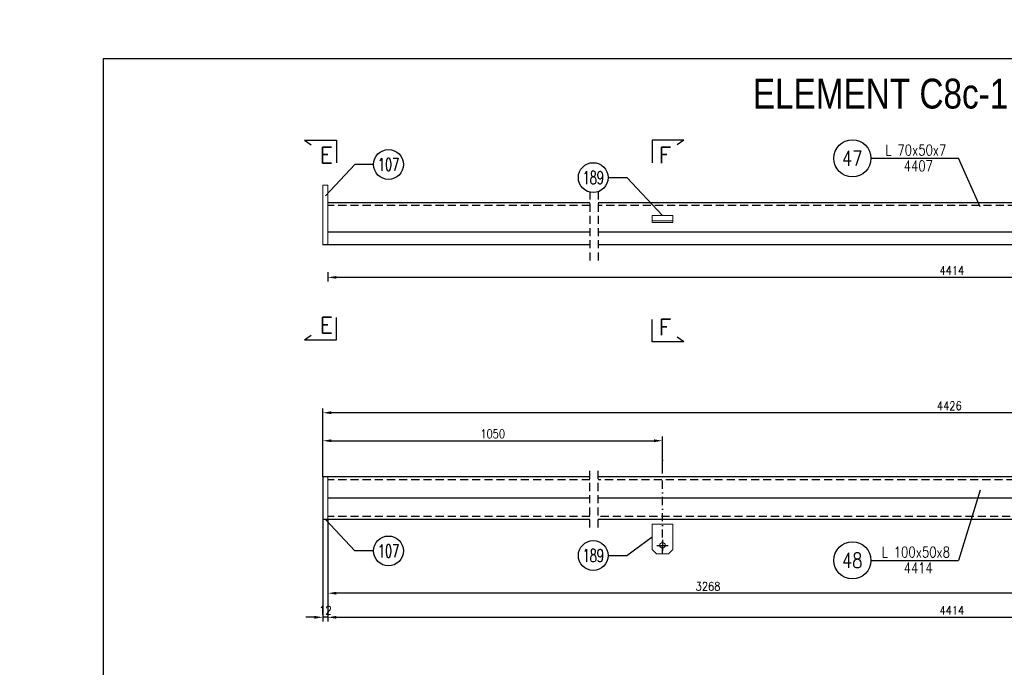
# Model space of a CAD drawing. Header units: millimetres. Extents: x -34919 to 306996, y -293018 to -145733.
# Tile 231 of 256: x 92797 to 95109, y -194610 to -193091. Entities that reach past the tile are written whole.
import ezdxf
from ezdxf.enums import TextEntityAlignment as Align

# ---------------------------------------------------------------- set-up
doc = ezdxf.new("R2010")
doc.units = ezdxf.units.MM
doc.header["$LTSCALE"] = 3
doc.linetypes.add('DASHDOT', pattern=[25.4, 12.7, -6.35, 0, -6.35])
doc.linetypes.add('HIDDEN', pattern=[9.525, 6.35, -3.175])
for name, color, linetype in [('0_18', 4, 'Continuous'), ('1_Słupy', 1, 'Continuous'), ('CIENKA', 4, 'Continuous'), ('K-wypełnienia', 8, 'Continuous'), ('PROFILE', 2, 'Continuous'), ('Prz', 5, 'Continuous'), ('slupki', 7, 'Continuous'), ('stezenia', 4, 'Continuous')]:
    doc.layers.add(name, color=color, linetype=linetype)
doc.layers.add('OPISY', color=2, linetype='Continuous', lineweight=13)
doc.layers.add('SIATKA', color=5, linetype='Continuous', lineweight=18)
doc.styles.add('ARIAL', font='arial.ttf', dxfattribs={"width": 0.7, "height": 300})
doc.styles.add('NOVE3', font='romans.shx', dxfattribs={"width": 0.7})
doc.styles.add('R20', font='romans.shx', dxfattribs={"width": 0.85})
doc.styles.add('R50', font='romans.shx', dxfattribs={"width": 0.85, "height": 50})
doc.styles.add('ROMANS', font='romans.shx')
doc.styles.add('WYMIARY', font='ROMANS.shx', dxfattribs={"width": 0.75, "oblique": 15})
doc.dimstyles.new('Skala 1_10', dxfattribs={"dimscale": 10, "dimtxt": 2, "dimasz": 2, "dimexe": 1, "dimexo": 0, "dimtad": 1, "dimdec": 0, "dimdsep": 46, "dimtxsty": 'R20', "dimcen": 0, "dimclrd": 4, "dimclre": 4, "dimclrt": 3, "dimadec": 0, "dimazin": 0, "dimtfac": 1, "dimtdec": 0, "dimtix": 1, "dimtmove": 0, "dimatfit": 2, "dimfxl": 1, "dimtolj": 1, "dimtzin": 0, "dimarcsym": 0})

# ---------------------------------------------------------------- blocks, each defined once
blk = doc.blocks.new('*D1406')
at = {"layer": 'Defpoints', "color": 0, "transparency": 16777216}
for p in [(93508.6, -194013.2), (93508.6, -194163.5, 0), (96450.6, -194263.5)]:
    blk.add_point(p, dxfattribs=at)
at = {"layer": 'SIATKA', "color": 4, "lineweight": -2, "transparency": 16777216}
for p, q in [((93508.6, -194163.5), (93508.6, -194003.2)), ((96430.6, -194013.2), (93528.6, -194013.2)), ((96450.6, -194263.5), (96450.6, -194003.2))]:
    blk.add_line(p, q, dxfattribs=at)
at = {"layer": 'SIATKA', "color": 4, "transparency": 16777216}
for points in [[(93528.6, -194009.8), (93528.6, -194016.5), (93508.6, -194013.2)], [(96430.6, -194009.8), (96430.6, -194016.5), (96450.6, -194013.2)]]:
    blk.add_solid(points, dxfattribs=at)
at = {"layer": 'SIATKA', "color": 3, "transparency": 16777216, "insert": (94979.6, -193996.9), "char_height": 20, "attachment_point": 5, "style": 'R20'}
blk.add_mtext('\\A1;4426', dxfattribs=at)
blk = doc.blocks.new('*D1589')
at = {"layer": 'Defpoints', "color": 0, "transparency": 16777216}
for p in [(93520.6, -194263.5, 0), (96450.6, -194263.5), (96450.6, -194493.1)]:
    blk.add_point(p, dxfattribs=at)
at = {"layer": 'SIATKA', "color": 4, "lineweight": -2, "transparency": 16777216}
for p, q in [((93520.6, -194263.5), (93520.6, -194503.1)), ((96450.6, -194263.5), (96450.6, -194503.1)), ((93540.6, -194493.1), (96430.6, -194493.1))]:
    blk.add_line(p, q, dxfattribs=at)
at = {"layer": 'SIATKA', "color": 4, "transparency": 16777216}
for points in [[(93540.6, -194489.8), (93540.6, -194496.5), (93520.6, -194493.1)], [(96430.6, -194489.8), (96430.6, -194496.5), (96450.6, -194493.1)]]:
    blk.add_solid(points, dxfattribs=at)
at = {"layer": 'SIATKA', "color": 3, "transparency": 16777216, "insert": (94985.6, -194476.9), "char_height": 20, "attachment_point": 5, "style": 'R20'}
blk.add_mtext('\\A1;4414', dxfattribs=at)
blk = doc.blocks.new('*D1590')
at = {"layer": 'Defpoints', "color": 0, "transparency": 16777216}
for p in [(93508.6, -194163.5, 0), (93520.6, -194263.5, 0), (93508.6, -194493.1)]:
    blk.add_point(p, dxfattribs=at)
at = {"layer": 'SIATKA', "color": 4, "lineweight": -2, "transparency": 16777216}
for p, q in [((93508.6, -194163.5), (93508.6, -194503.1)), ((93520.6, -194263.5), (93520.6, -194503.1)), ((93488.6, -194493.1), (93468.6, -194493.1)), ((93520.6, -194493.1), (93508.6, -194493.1)), ((93540.6, -194493.1), (93560.6, -194493.1))]:
    blk.add_line(p, q, dxfattribs=at)
at = {"layer": 'SIATKA', "color": 4, "transparency": 16777216}
for points in [[(93488.6, -194489.8), (93488.6, -194496.5), (93508.6, -194493.1)], [(93540.6, -194489.8), (93540.6, -194496.5), (93520.6, -194493.1)]]:
    blk.add_solid(points, dxfattribs=at)
at = {"layer": 'SIATKA', "color": 3, "transparency": 16777216, "insert": (93514.6, -194476.9), "char_height": 20, "attachment_point": 5, "style": 'R20'}
blk.add_mtext('\\A1;12', dxfattribs=at)
blk = doc.blocks.new('*D1591')
at = {"layer": 'Defpoints', "color": 0, "transparency": 16777216}
for p in [(94154.8, -194263.5), (96396.5, -194263.5, 0), (96436.2, -194263.5, 0), (96375.6, -194360.7, 0), (96436.2, -194362.3)]:
    blk.add_point(p, dxfattribs=at)
at = {"layer": 'SIATKA', "color": 4, "lineweight": -2, "transparency": 16777216}
for p, q in [((96436.2, -194263.5), (96513, -194263.5)), ((96375.6, -194360.7), (96372, -194377.4))]:
    blk.add_line(p, q, dxfattribs=at)
blk.add_arc((96396.5, -194263.5), 106.5, 268.6195, 349.2283, dxfattribs=at)
at = {"layer": 'SIATKA', "color": 4, "transparency": 16777216}
for points in [[(96497.9, -194283.1), (96504.5, -194283.7), (96503, -194263.5)], [(96393.5, -194373.3), (96394.3, -194366.7), (96374.1, -194367.6)]]:
    blk.add_solid(points, dxfattribs=at)
at = {"layer": 'SIATKA', "color": 3, "transparency": 16777216, "insert": (96453.2, -194333.7), "char_height": 20, "attachment_point": 5, "rotation": 38.9239, "style": 'R20'}
blk.add_mtext('\\A1;102°', dxfattribs=at)
blk = doc.blocks.new('*D1414')
at = {"layer": 'Defpoints', "color": 0, "transparency": 16777216}
for p in [(93520.6, -194263.5), (95305.6, -194263.5), (93520.6, -194436.6)]:
    blk.add_point(p, dxfattribs=at)
at = {"layer": 'SIATKA', "color": 4, "lineweight": -2, "transparency": 16777216}
for p, q in [((93520.6, -194263.5), (93520.6, -194446.6)), ((95305.6, -194263.5), (95305.6, -194446.6)), ((95285.6, -194436.6), (93540.6, -194436.6))]:
    blk.add_line(p, q, dxfattribs=at)
at = {"layer": 'SIATKA', "color": 4, "transparency": 16777216}
for points in [[(93540.6, -194433.3), (93540.6, -194440), (93520.6, -194436.6)], [(95285.6, -194433.3), (95285.6, -194440), (95305.6, -194436.6)]]:
    blk.add_solid(points, dxfattribs=at)
at = {"layer": 'SIATKA', "color": 3, "transparency": 16777216, "insert": (94413.1, -194420.4), "char_height": 20, "attachment_point": 5, "style": 'R20'}
blk.add_mtext('\\A1;3268', dxfattribs=at)
blk = doc.blocks.new('*D1659')
at = {"layer": 'Defpoints', "color": 0, "transparency": 16777216}
for p in [(93520.6, -193619.6, 0), (96450.6, -193619.6), (93520.6, -193695.6)]:
    blk.add_point(p, dxfattribs=at)
at = {"layer": 'stezenia', "color": 4, "lineweight": -2, "transparency": 16777216}
for p, q in [((93520.6, -193683.1), (93520.6, -193705.6)), ((96450.6, -193683.1), (96450.6, -193705.6)), ((96430.6, -193695.6), (93540.6, -193695.6))]:
    blk.add_line(p, q, dxfattribs=at)
at = {"layer": 'stezenia', "color": 4, "transparency": 16777216}
for points in [[(93540.6, -193692.3), (93540.6, -193699), (93520.6, -193695.6)], [(96430.6, -193692.3), (96430.6, -193699), (96450.6, -193695.6)]]:
    blk.add_solid(points, dxfattribs=at)
at = {"layer": 'stezenia', "color": 3, "transparency": 16777216, "insert": (94985.6, -193679.4), "char_height": 20, "attachment_point": 5, "style": 'R20'}
blk.add_mtext('\\A1;4414', dxfattribs=at)
blk = doc.blocks.new('A$C26E34CFD')
at = {"color": 6, "elevation": 0}
blk.add_lwpolyline([(-24.2, -50), (-24.2, 10), (-14.1, 20), (14.1, 20), (24.1, 10), (24.1, -50), (-24.2, -50)], dxfattribs=at)
at = {"color": 6}
blk.add_circle((0, 0, 0), 6.5, dxfattribs=at)
at = {"layer": 'slupki', "color": 4, "linetype": 'DASHDOT', "flags": 128}
for points in [[(-13, 0), (13, 0)], [(0, -13), (0, 13)]]:
    blk.add_lwpolyline(points, dxfattribs=at)
blk = doc.blocks.new('*D1978')
at = {"layer": 'Defpoints', "color": 0, "transparency": 16777216}
for p in [(94306.2, -194078.9), (93508.6, -194163.5, 0), (94306.2, -194155.4, 0)]:
    blk.add_point(p, dxfattribs=at)
at = {"layer": 'SIATKA', "color": 4, "lineweight": -2, "transparency": 16777216}
for p, q in [((93508.6, -194163.5), (93508.6, -194068.9)), ((93528.6, -194078.9), (94286.2, -194078.9)), ((94306.2, -194155.4), (94306.2, -194068.9))]:
    blk.add_line(p, q, dxfattribs=at)
at = {"layer": 'SIATKA', "color": 4, "transparency": 16777216}
for points in [[(93528.6, -194075.6), (93528.6, -194082.2), (93508.6, -194078.9)], [(94286.2, -194075.6), (94286.2, -194082.2), (94306.2, -194078.9)]]:
    blk.add_solid(points, dxfattribs=at)
at = {"layer": 'SIATKA', "color": 3, "transparency": 16777216, "insert": (93907.4, -194062.7), "char_height": 20, "attachment_point": 5, "style": 'R20'}
blk.add_mtext('\\A1;1050', dxfattribs=at)

msp = doc.modelspace()

# ---------------------------------------------------------------- linework, layer by layer
at = {"color": 1}
for p, q in [((93465.546, -193374.095, 0), (93540.364, -193374.095, 0)), ((93465.546, -193374.095, 0), (93481.146, -193384.893, 0)), ((93540.364, -193374.095, 0), (93540.364, -193426.771, 0)), ((94356.431, -193374.095, 0), (94281.613, -193374.095, 0)), ((94281.613, -193374.095, 0), (94281.613, -193426.771, 0)), ((94356.431, -193374.095, 0), (94340.831, -193384.893, 0)), ((93540.364, -193842.169, 0), (93540.364, -193789.493, 0)), ((94281.613, -193846.997, 0), (94281.613, -193794.321, 0)), ((93465.546, -193842.169, 0), (93481.146, -193831.37, 0)), ((93465.546, -193842.169, 0), (93540.364, -193842.169, 0)), ((94356.431, -193846.997, 0), (94281.613, -193846.997, 0)), ((94356.431, -193846.997, 0), (94340.831, -193836.199, 0))]:
    msp.add_line(p, q, dxfattribs=at)
at = {"color": 4}
for p, q in [((94795.674, -193416.282, 0), (95001.044, -193416.282, 0)), ((94178.582, -193461.564, 0), (94222.785, -193461.564, 0)), ((94795.674, -194359.514, 0), (95001.044, -194359.514, 0))]:
    msp.add_line(p, q, dxfattribs=at)
at = {"color": 4, "elevation": 0}
msp.add_lwpolyline([(94222.785, -193461.564), (94306.23, -193550.63)], dxfattribs=at)
at = {"color": 4}
for centre in [(93662.863, -193430.748, 0), (94143.582, -193461.564, 0), (93662.863, -194337.426, 0), (94143.582, -194348.254, 0)]:
    msp.add_circle(centre, 35, dxfattribs=at)
at = {"layer": '0_18'}
for p, q in [((95051.865, -193530.458, 0), (95001.044, -193416.282, 0)), ((95051.865, -194195.215, 0), (95001.044, -194359.514, 0))]:
    msp.add_line(p, q, dxfattribs=at)
at = {"layer": 'CIENKA', "linetype": 'Continuous'}
for p, q in [((93627.863, -193430.748, 0), (93583.66, -193430.748, 0)), ((93627.863, -194337.426, 0), (93583.66, -194337.426, 0)), ((94178.582, -194348.254, 0), (94222.785, -194348.254, 0))]:
    msp.add_line(p, q, dxfattribs=at)
at = {"layer": 'CIENKA', "linetype": 'Continuous', "elevation": 0, "flags": 128}
for points in [[(93583.66, -193430.748), (93514.61, -193504.708)], [(93583.66, -194337.426), (93514.61, -194263.467)], [(94222.785, -194348.254), (94282.08, -194304.295)]]:
    msp.add_lwpolyline(points, dxfattribs=at)
at = {"layer": 'K-wypełnienia', "color": 1, "linetype": 'Continuous'}
for centre in [(94752.108, -193416.282, 0), (94752.108, -194359.514, 0)]:
    msp.add_circle(centre, 43.566, dxfattribs=at)
at = {"layer": 'PROFILE', "color": 2, "linetype": 'Continuous'}
for p, q in [((93520.61, -193519.63, 0), (94135.507, -193519.63, 0)), ((94154.812, -193519.63, 0), (96450.61, -193519.63, 0)), ((94135.507, -193589.63, 0), (93520.61, -193589.63, 0)), ((96450.61, -193589.63, 0), (94154.812, -193589.63, 0)), ((94135.507, -193619.63, 0), (93508.61, -193619.63, 0)), ((96450.61, -193619.63, 0), (94154.812, -193619.63, 0)), ((94135.507, -194163.467, 0), (93508.61, -194163.467, 0)), ((96450.61, -194163.467), (94154.812, -194163.467, 0)), ((94135.507, -194263.467, 0), (93508.61, -194263.467, 0)), ((96436.224, -194263.467), (94154.812, -194263.467, 0))]:
    msp.add_line(p, q, dxfattribs=at)
at = {"layer": 'Prz', "elevation": 0}
msp.add_lwpolyline([(92993.087, -196083.303), (97093.087, -196083.303), (97093.087, -193183.303), (92993.087, -193183.303)], close=True, dxfattribs=at)
at = {"layer": 'SIATKA', "color": 6, "elevation": 0}
for points in [[(93520.61, -193619.63), (93508.61, -193619.63), (93508.61, -193479.63), (93520.61, -193479.63)], [(94330.38, -193550.63), (94282.08, -193550.63), (94282.08, -193562.63), (94330.38, -193562.63)], [(94330.38, -193566.63), (94282.08, -193566.63), (94282.08, -193562.63), (94330.38, -193562.63)], [(93520.61, -194163.467), (93508.61, -194163.467), (93508.61, -194263.467), (93520.61, -194263.467)]]:
    msp.add_lwpolyline(points, close=True, dxfattribs=at)
at = {"layer": 'slupki', "linetype": 'HIDDEN'}
for p, q in [((94135.507, -194170.467, 0), (93520.61, -194170.467, 0)), ((96447.61, -194170.467), (94154.812, -194170.467, 0)), ((94135.507, -194256.467, 0), (93520.61, -194256.467, 0)), ((96437.231, -194256.467), (94154.812, -194256.467, 0))]:
    msp.add_line(p, q, dxfattribs=at)
at = {"layer": 'slupki', "color": 3, "ltscale": 0.5}
for p, q in [((94135.507, -194213.467, 0), (93520.61, -194213.467, 0)), ((96450.61, -194213.467, 0), (94154.812, -194213.467, 0))]:
    msp.add_line(p, q, dxfattribs=at)
at = {"layer": 'slupki', "linetype": 'HIDDEN', "elevation": 0}
for points in [[(94135.507, -193494.089), (94135.507, -193659.27)], [(94135.507, -193494.089), (94135.507, -193659.27)], [(94135.507, -193494.089), (94135.507, -193659.27)], [(94154.812, -193494.089), (94154.812, -193659.27)], [(94154.812, -193494.089), (94154.812, -193659.27)], [(94154.812, -193494.089), (94154.812, -193659.27)], [(94135.507, -193526.63), (93520.61, -193526.63)], [(96450.61, -193526.63), (94154.812, -193526.63)], [(94135.507, -194282.787), (94135.507, -194147.606)], [(94135.507, -194282.787), (94135.507, -194147.606)], [(94135.507, -194282.787), (94135.507, -194147.606)], [(94154.812, -194282.787), (94154.812, -194147.606)], [(94154.812, -194282.787), (94154.812, -194147.606)], [(94154.812, -194282.787), (94154.812, -194147.606)]]:
    msp.add_lwpolyline(points, dxfattribs=at)
at = {"layer": 'slupki', "color": 4, "linetype": 'DASHDOT', "ltscale": 0.5, "elevation": 0}
msp.add_lwpolyline([(94306.23, -194344.295), (94306.23, -194104.295)], dxfattribs=at)

# ---------------------------------------------------------------- block references
at = {"layer": 'SIATKA', "color": 3, "xscale": -1, "rotation": 180}
msp.add_blockref('A$C26E34CFD', (94306.23, -194324.295, 0), dxfattribs=at)

# ---------------------------------------------------------------- texts
at = {"color": 3, "style": 'WYMIARY', "width": 0.65}
for s, p in [('107', (93662.863, -193430.748, 0)), ('189', (94143.582, -193461.564, 0)), ('107', (93662.863, -194337.426, 0)), ('189', (94143.582, -194348.254, 0))]:
    msp.add_text(s, height=30, dxfattribs=at).set_placement(p, align=Align.MIDDLE)
at = {"color": 20, "insert": (33837.901, -182331.101), "char_height": 300, "width": 16331.01415, "attachment_point": 1, "style": 'NOVE3'}
msp.add_mtext('{\\C1;Wytyczne montażowe\\P\\H0.83333x;\\C3;Podczas montażu należy bezwzględnie przestrzegać dopuszczalnych tolerancji z uwagi na ścisłe dopasowanie elementów amortyzujących ugięcia dźwigarów przekrycia auli.\\P\\H1.2x;\\C1;\\PZabezpieczenia antykorozyjne.\\C256;\\P\\H0.83333x;\\C3;Wszystkie elementy stalowe konstrukcji należy poddać ocynkowaniu ogniowemu.\\PKonstrukcje przeznaczone do cynkowania ogniowego powinny odpowiadać następującym warunkom:\\P\\pl900;^I1. Spoiny powinny być wykonane metodą półautomatyczną w osłonie gazów ochronnych. Nie zaleca się spawania elektrodą otuloną, ze względu na złą jakość powłoki cynkowej na spoinach.\\P^I2. Powierzchnia konstrukcji powinna być wolna od: zawalcowań, zgorzelin, odprysków po spawaniu, ostrych krawędzi, zanieczyszczeń farbami, olejami, emulsjami oraz innymi materiałami stosowanymi przy trasowaniu, znakowaniu, spawaniu, wierceniu itp. W przypadku spawania elektrodą należy dokładnie usunąć otulinę spawalniczą w celu zminimalizowania wad powłoki. Po ocynkowaniu uwydatnią się wady jakości powierzchni stali np. zawalcowania, rysy traserskie, zeszlifowania, pory, odpryski spawalnicze, wadliwe spoiny.\\P^I3. Elementy konstrukcyjne powinny posiadać odpowiednie otwory technologiczne do odpowietrzenia, swobodnego przepływu cynku zewnątrz i wewnątrz elementu oraz do podwieszenia (mogą być przyspawane uchwyty z blachy z otworami).\\P^I4. W przypadku powierzchni spawanych na zakładkę, spoina powinna być szczelna ze wszystkich stron (spawana na około), a nakładki szczelnie przylegać do konstrukcji. Przekroje skrzynkowe oraz powierzchnie nakładające się mogą powodować uszkodzenie konstrukcji - pękanie spoin.\\P^I5. Każdy element konstrukcyjny powinien składać się z jednego gatunku stali.\\P^I6. Konstrukcje nie powinny posiadać małych szczelin lub wnęk. Spoiny powinny być szczelne i zamknięte wokół elementu, ponieważ w przeciwnym przypadku mogą po cynkowaniu wylewać się z nich resztki topnika i kwasu pogarszając jakość powłoki (tzw. "krwawe wycieki").\\P^I7. Naddatek wymiarowy dla otworów pod śruby powinien wynosić 1 - 2 mm.\\PTermiczne oddziaływanie kąpieli cynkowej uwalnia w elementach naprężenia wewnętrzne, co może powodować odkształcenia. Szczególnie uwidacznia się to w elementach spawanych. Dotyczy to także dwuteowników spawanych, których odkształcenia po cynkowaniu mogą przekroczyć dopuszczalne normy, oraz nie usztywnionych arkuszy blach i otwartych kształtowników giętych.\\P\\C256;\\P\\pl0;\\H1.2x;\\C1;Malowanie konstrukcji.\\P\\H0.83333x;\\C3;Wszystkie elementy stalowe konstrukcji należy pomalować proszkowo na kolor RAL 9011}', dxfattribs=at)
at = {"layer": '1_Słupy', "color": 1, "style": 'ROMANS'}
for s, p in [('E', (93501.345, -193427.3, 0)), ('F', (94297.418, -193427.3, 0)), ('E', (93501.345, -193826.463, 0)), ('F', (94297.418, -193831.291, 0))]:
    msp.add_text(s, height=37.5, dxfattribs=at).set_placement(p)
at = {"layer": 'K-wypełnienia', "color": 1, "linetype": 'Continuous', "style": 'ARIAL', "width": 0.8}
msp.add_text('ELEMENT C8c-1 sztuka', height=70, dxfattribs=at).set_placement((94942.076, -193263.111, 0), align=Align.MIDDLE)
at = {"layer": 'OPISY', "style": 'R50', "width": 0.8}
for s, p in [('L 70x50x7', (94901.149, -193396.933, 0)), ('4407', (94906.73, -193434.194, 0)), ('L 100x50x8', (94901.149, -194340.166, 0)), ('4414', (94906.73, -194377.427, 0))]:
    msp.add_text(s, height=25, dxfattribs=at).set_placement(p, align=Align.MIDDLE)
at = {"layer": 'OPISY', "color": 2, "style": 'ROMANS', "width": 0.8}
for s, p in [('47', (94751.597, -193416.291, 0)), ('48', (94751.597, -194359.505, 0))]:
    msp.add_text(s, height=35, dxfattribs=at).set_placement(p, align=Align.MIDDLE)

# ---------------------------------------------------------------- dimensions: what is measured, and where the dimension line sits
at = {"layer": 'SIATKA', "color": 42}
dim = msp.add_linear_dim(base=(93508.61, -194013.162, 0), p1=(96450.61, -194263.467, 0), p2=(93508.61, -194163.467, 0), angle=180, text='4426', dimstyle='Skala 1_10', dxfattribs=at)
dim.commit()
dim.dimension.update_dxf_attribs({"geometry": '*D1406', "text_midpoint": (94979.61, -193996.912, 0)})
dim = msp.add_linear_dim(base=(94306.23, -194078.912), p1=(93508.61, -194163.467, 0), p2=(94306.23, -194155.439, 0), text='1050', dimstyle='Skala 1_10', dxfattribs=at)
dim.commit()
dim.dimension.update_dxf_attribs({"geometry": '*D1978', "text_midpoint": (93907.42, -194062.662)})
at = {"layer": 'SIATKA', "color": 3}
dim = msp.add_linear_dim(base=(93508.61, -194493.144, 0), p1=(93520.61, -194263.467, 0), p2=(93508.61, -194163.467, 0), angle=180, dimstyle='Skala 1_10', override={"dimtmove": 1}, dxfattribs=at)
dim.commit()
dim.dimension.update_dxf_attribs({"geometry": '*D1590', "text_midpoint": (93514.61, -194476.894, 0)})
for base, p1, p2, text, picture, middle in [((96450.61, -194493.144, 0), (93520.61, -194263.467, 0), (96450.61, -194263.467, 0), '4414', '*D1589', (94985.61, -194476.894, 0)), ((93520.61, -194436.643, 0), (95305.61, -194263.467, 0), (93520.61, -194263.467, 0), '3268', '*D1414', (94413.11, -194420.393, 0))]:
    dim = msp.add_linear_dim(base=base, p1=p1, p2=p2, angle=180, text=text, dimstyle='Skala 1_10', dxfattribs=at)
    dim.commit()
    dim.dimension.update_dxf_attribs({"geometry": picture, "text_midpoint": middle})
dim = msp.add_angular_dim_2l(base=(96436.243, -194362.318), line1=((96436.224, -194263.467), (94154.812, -194263.467, 0)), line2=((96396.508, -194263.467), (96375.565, -194360.726)), dimstyle='Skala 1_10', dxfattribs=at)
dim.commit()
dim.dimension.update_dxf_attribs({"geometry": '*D1591', "text_midpoint": (96453.236, -194333.71, 0)})
at = {"layer": 'stezenia', "color": 9}
dim = msp.add_linear_dim(base=(93520.61, -193695.621, 0), p1=(96450.61, -193619.63, 0), p2=(93520.61, -193619.63, 0), text='4414', dimstyle='Skala 1_10', override={"dimfxl": 1.25, "dimfxlon": 1}, dxfattribs=at)
dim.commit()
dim.dimension.update_dxf_attribs({"geometry": '*D1659', "text_midpoint": (94985.61, -193679.371, 0)})

doc.saveas('drawing.dxf')
